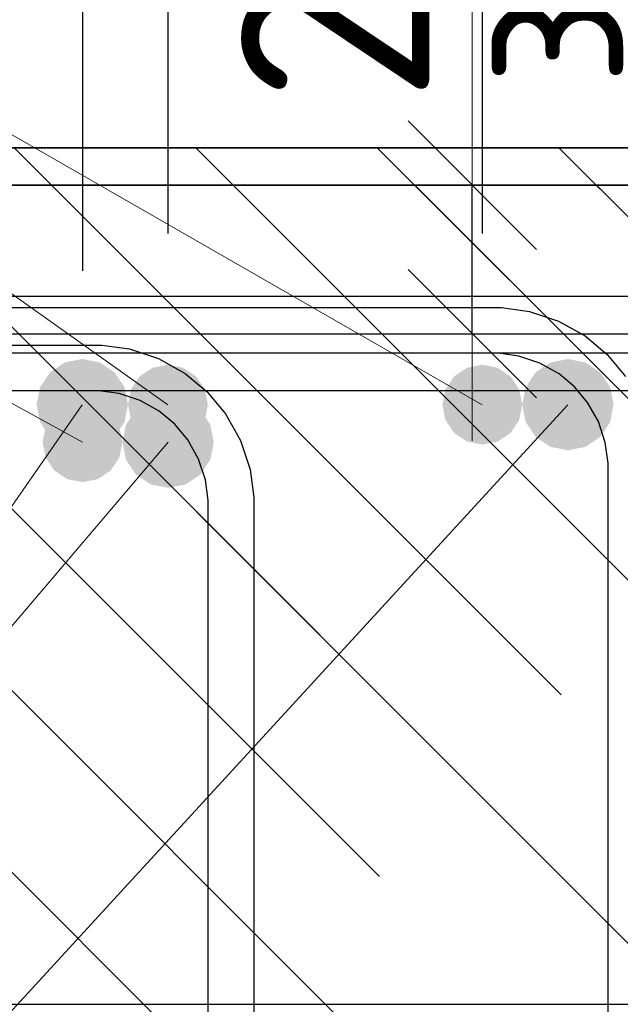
# Model space of a CAD drawing. Header units: metres. Extents: x -38 to 93, y -15 to 21.
# Tile 224 of 256: x 72.315 to 72.42, y 5.463 to 5.635. Entities that reach past the tile are written whole.
import ezdxf

# ---------------------------------------------------------------- set-up
doc = ezdxf.new("R2010")
doc.units = ezdxf.units.M
doc.header["$PDMODE"] = 65
for name, color, linetype, lineweight in [('XR$3$Арм. стержнями верхней зоны', 180, 'Continuous', 35), ('XR$3$Арм. стержнями нижней зоны', 180, 'Continuous', 35), ('XR$3$Арм.стержн. Арматура края', 96, 'Continuous', 35), ('XR$3$Арм.стержн. Доп. арматура', 180, 'Continuous', 35), ('XR$3$Арм.стержн. Хомут', 240, 'Continuous', 35), ('XR$3$Арм.стержн.горизонт. 1', 180, 'Continuous', 35), ('XR$3$Размерная линия (1)', 7, 'Continuous', 13), ('XR$5$Арм. стержнями верхней зоны', 180, 'Continuous', 35), ('XR$5$Арм.стержн. Арматура края', 96, 'Continuous', 35), ('XR$5$Арм.стержн. Доп. арматура', 180, 'Continuous', 35), ('XR$5$Арм.стержн. Хомут', 240, 'Continuous', 35), ('XR$5$Арм.стержн.горизонт. 1', 180, 'Continuous', 35), ('XR$5$Размерная линия (1)', 7, 'Continuous', 13), ('XR$5$Размерная линия_ общее', 7, 'Continuous', 13)]:
    doc.layers.add(name, color=color, linetype=linetype, lineweight=lineweight)
doc.styles.add('ISOCPEUR', font='txt')
doc.dimstyles.new('DIMSTYLE_10', dxfattribs={"dimtxt": 0.033, "dimasz": 0.0375, "dimexe": 0, "dimexo": 0, "dimgap": 0.0165, "dimtad": 2, "dimdec": 0, "dimlfac": 1000, "dimrnd": 1, "dimzin": 12, "dimdsep": 46, "dimtxsty": 'ISOCPEUR', "dimblk1": 'ALL_ML_STRICH', "dimblk2": 'ALL_ML_STRICH', "dimsah": 1, "dimcen": 0, "dimclrd": 7, "dimclre": 256, "dimclrt": 7, "dimadec": 0, "dimazin": 0, "dimtfac": 1, "dimtdec": 0, "dimtix": 1, "dimtmove": 2, "dimatfit": 3, "dimfxl": 0, "dimtvp": 1.2, "dimtzin": 0, "dimlwd": 0, "dimlwe": -3, "dimarcsym": 0})
doc.dimstyles.new('DIMSTYLE_18', dxfattribs={"dimtxt": 0.03, "dimasz": 0.03, "dimexe": 0, "dimexo": 0, "dimgap": 0.015, "dimtad": 2, "dimdec": 0, "dimlfac": 1000, "dimrnd": 5, "dimzin": 12, "dimdsep": 46, "dimtxsty": 'ISOCPEUR', "dimblk1": 'ALL_ML_STRICH', "dimblk2": 'ALL_ML_STRICH', "dimsah": 1, "dimcen": 0, "dimclrd": 7, "dimclre": 256, "dimclrt": 7, "dimadec": 0, "dimazin": 0, "dimtfac": 1, "dimtdec": 0, "dimtix": 1, "dimtmove": 2, "dimatfit": 3, "dimfxl": 0, "dimtvp": 1.2, "dimtzin": 0, "dimlwd": 0, "dimlwe": -3, "dimarcsym": 0})
doc.dimstyles.new('DIMSTYLE_19', dxfattribs={"dimtxt": 0.03, "dimasz": 0.03, "dimexe": 0, "dimexo": 0, "dimgap": 0.015, "dimtad": 2, "dimdec": 0, "dimlfac": 1000, "dimrnd": 5, "dimzin": 12, "dimdsep": 46, "dimtxsty": 'ISOCPEUR', "dimblk1": 'ALL_ML_STRICH', "dimblk2": 'ALL_ML_STRICH', "dimsah": 1, "dimcen": 0, "dimclrd": 7, "dimclre": 256, "dimclrt": 7, "dimadec": 0, "dimazin": 0, "dimtfac": 1, "dimtdec": 0, "dimtix": 1, "dimtmove": 2, "dimatfit": 3, "dimfxl": 0, "dimtzin": 0, "dimlwd": 0, "dimlwe": -3, "dimarcsym": 0})
pattern_1 = [(135, (0, 0), (-0.031819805, -0.031819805), [0.4, -0.05, 0, -0.05]), (135, (-0.01591, -0.01591), (-0.031819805, -0.031819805), [0.8, -0.1, 0.1, -0.1])]

# ---------------------------------------------------------------- blocks, each defined once
blk = doc.blocks.new('ALL_ML_STRICH')
at = {"color": 0, "linetype": 'ByBlock', "lineweight": -2}
for p, q in [((0, -0.5), (0, 0.5)), ((-0.3, -0.3), (0.3, 0.3)), ((-1, 0), (0.5, 0))]:
    blk.add_line(p, q, dxfattribs=at)
blk = doc.blocks.new('*D83')
at = {"layer": 'DEFPOINTS', "color": 7, "linetype": 'Continuous', "lineweight": 13, "transparency": 33554687}
for p in [(72.25578, 5.70012), (72.25578, 5.57805), (72.3407, 5.57805)]:
    blk.add_point(p, dxfattribs=at)
at = {"layer": 'XR$3$Размерная линия (1)', "color": 9, "linetype": 'Continuous', "lineweight": -2, "true_color": 0xc7c7c7, "transparency": 33554687}
for p, q in [((72.25578, 5.59805), (72.25578, 5.70012)), ((72.3407, 5.59805), (72.3407, 5.70012))]:
    blk.add_line(p, q, dxfattribs=at)
at = {"layer": 'XR$3$Размерная линия (1)', "color": 7, "linetype": 'Continuous', "lineweight": -2, "transparency": 33554687}
blk.add_line((72.25578, 5.70012), (72.3407, 5.70012), dxfattribs=at)
at = {"layer": 'XR$3$Размерная линия (1)', "color": 7, "linetype": 'Continuous', "lineweight": 13, "transparency": 33554687, "xscale": 0.03, "yscale": 0.03, "zscale": 0.03, "rotation": 180}
blk.add_blockref('ALL_ML_STRICH', (72.25578, 5.70012), dxfattribs=at)
at = {"layer": 'XR$3$Размерная линия (1)', "color": 7, "linetype": 'Continuous', "lineweight": 13, "transparency": 33554687, "xscale": 0.03, "yscale": 0.03, "zscale": 0.03}
blk.add_blockref('ALL_ML_STRICH', (72.3407, 5.70012), dxfattribs=at)
at = {"layer": 'XR$3$Размерная линия (1)', "color": 7, "linetype": 'Continuous', "lineweight": 13, "transparency": 33554687, "insert": (72.29974, 5.72262), "char_height": 0.03, "width": 0.06, "attachment_point": 5, "style": 'ISOCPEUR'}
blk.add_mtext('\\A1;{85}', dxfattribs=at)
blk = doc.blocks.new('*D84')
at = {"layer": 'DEFPOINTS', "color": 7, "linetype": 'Continuous', "lineweight": 13, "transparency": 33554687}
for p in [(72.3407, 5.70012), (72.3407, 5.57805), (72.39578, 5.57805)]:
    blk.add_point(p, dxfattribs=at)
at = {"layer": 'XR$3$Размерная линия (1)', "color": 9, "linetype": 'Continuous', "lineweight": -2, "true_color": 0xc7c7c7, "transparency": 33554687}
for p, q in [((72.3407, 5.59805), (72.3407, 5.70012)), ((72.39578, 5.59805), (72.39578, 5.70012))]:
    blk.add_line(p, q, dxfattribs=at)
at = {"layer": 'XR$3$Размерная линия (1)', "color": 7, "linetype": 'Continuous', "lineweight": -2, "transparency": 33554687}
blk.add_line((72.3407, 5.70012), (72.39578, 5.70012), dxfattribs=at)
at = {"layer": 'XR$3$Размерная линия (1)', "color": 7, "linetype": 'Continuous', "lineweight": 13, "transparency": 33554687, "xscale": 0.03, "yscale": 0.03, "zscale": 0.03, "rotation": 180}
blk.add_blockref('ALL_ML_STRICH', (72.3407, 5.70012), dxfattribs=at)
at = {"layer": 'XR$3$Размерная линия (1)', "color": 7, "linetype": 'Continuous', "lineweight": 13, "transparency": 33554687, "xscale": 0.03, "yscale": 0.03, "zscale": 0.03}
blk.add_blockref('ALL_ML_STRICH', (72.39578, 5.70012), dxfattribs=at)
at = {"layer": 'XR$3$Размерная линия (1)', "color": 7, "linetype": 'Continuous', "lineweight": 13, "transparency": 33554687, "insert": (72.4343, 5.72333), "char_height": 0.03, "width": 0.06, "attachment_point": 5, "style": 'ISOCPEUR'}
blk.add_mtext('\\A1;{55}', dxfattribs=at)
blk = doc.blocks.new('*D523')
at = {"layer": 'DEFPOINTS', "color": 7, "linetype": 'Continuous', "lineweight": 13, "transparency": 33554687}
for p in [(72.27066, 5.69355), (72.27066, 5.57148), (72.32574, 5.57148)]:
    blk.add_point(p, dxfattribs=at)
at = {"layer": 'XR$5$Размерная линия (1)', "color": 9, "linetype": 'Continuous', "lineweight": -2, "true_color": 0xc7c7c7, "transparency": 33554687}
for p, q in [((72.27066, 5.59148), (72.27066, 5.69355)), ((72.32574, 5.59148), (72.32574, 5.69355))]:
    blk.add_line(p, q, dxfattribs=at)
at = {"layer": 'XR$5$Размерная линия (1)', "color": 7, "linetype": 'Continuous', "lineweight": -2, "transparency": 33554687}
blk.add_line((72.27066, 5.69355), (72.32574, 5.69355), dxfattribs=at)
at = {"layer": 'XR$5$Размерная линия (1)', "color": 7, "linetype": 'Continuous', "lineweight": 13, "transparency": 33554687, "xscale": 0.03, "yscale": 0.03, "zscale": 0.03, "rotation": 180}
blk.add_blockref('ALL_ML_STRICH', (72.27066, 5.69355), dxfattribs=at)
at = {"layer": 'XR$5$Размерная линия (1)', "color": 7, "linetype": 'Continuous', "lineweight": 13, "transparency": 33554687, "xscale": 0.03, "yscale": 0.03, "zscale": 0.03}
blk.add_blockref('ALL_ML_STRICH', (72.32574, 5.69355), dxfattribs=at)
at = {"layer": 'XR$5$Размерная линия (1)', "color": 7, "linetype": 'Continuous', "lineweight": 13, "transparency": 33554687, "insert": (72.36426, 5.71675), "char_height": 0.03, "width": 0.06, "attachment_point": 5, "style": 'ISOCPEUR'}
blk.add_mtext('\\A1;{55}', dxfattribs=at)
blk = doc.blocks.new('*D628')
at = {"layer": 'DEFPOINTS', "color": 7, "linetype": 'Continuous', "lineweight": 13, "transparency": 33554687}
for p in [(72.35399, 5.60648), (72.35399, 5.58048), (72.39398, 5.58048)]:
    blk.add_point(p, dxfattribs=at)
at = {"layer": 'XR$5$Размерная линия_ общее', "color": 253, "linetype": 'Continuous', "lineweight": -2, "true_color": 0xa0a0a0, "transparency": 33554687}
for p, q in [((72.37399, 5.60648), (72.39398, 5.60648)), ((72.37399, 5.58048), (72.39398, 5.58048))]:
    blk.add_line(p, q, dxfattribs=at)
at = {"layer": 'XR$5$Размерная линия_ общее', "color": 7, "linetype": 'Continuous', "lineweight": -2, "transparency": 33554687}
blk.add_line((72.39398, 5.58048), (72.39398, 5.60648), dxfattribs=at)
at = {"layer": 'XR$5$Размерная линия_ общее', "color": 7, "linetype": 'Continuous', "lineweight": 13, "transparency": 33554687, "xscale": 0.0375, "yscale": 0.0375, "zscale": 0.0375}
for p, rotation in [((72.39398, 5.60648), 90), ((72.39398, 5.58048), 270)]:
    blk.add_blockref('ALL_ML_STRICH', p, dxfattribs=dict(at, rotation=rotation))
at = {"layer": 'XR$5$Размерная линия_ общее', "color": 7, "linetype": 'Continuous', "lineweight": 13, "transparency": 33554687, "insert": (72.39351, 5.62384), "char_height": 0.027, "width": 0.00135, "attachment_point": 1, "rotation": 90, "line_spacing_factor": 0.60241, "style": 'ISOCPEUR'}
blk.add_mtext('з.с.', dxfattribs=at)
at = {"layer": 'XR$5$Размерная линия_ общее', "color": 7, "linetype": 'Continuous', "lineweight": 13, "transparency": 33554687, "insert": (72.36998, 5.64421), "char_height": 0.033, "width": 0.066, "attachment_point": 5, "rotation": 90, "style": 'ISOCPEUR'}
blk.add_mtext('\\A1;{26}', dxfattribs=at)

msp = doc.modelspace()

# ---------------------------------------------------------------- hatches: boundary and pattern name
at = {"linetype": 'Continuous', "lineweight": 13, "transparency": 33554687}
h = msp.add_hatch(dxfattribs=at)
h.set_pattern_fill('__________540', scale=0.015, style=0, pattern_type=2)
h.set_pattern_definition(pattern_1)
h.paths.add_polyline_path([(72.20078, 5.61305), (72.20078, 5.41305), (72.63295, 5.41305), (72.63295, 5.61305)], flags=0)
at = {"linetype": 'Continuous', "lineweight": 25, "transparency": 33554687}
h = msp.add_hatch(dxfattribs=at)
h.set_pattern_fill('__________540', scale=0.015, style=0, pattern_type=2)
h.set_pattern_definition(pattern_1)
h.paths.add_polyline_path([(72.38074, 5.60648), (72.13074, 5.60648), (72.13074, 5.30648), (72.38074, 5.30648)], flags=0)
at = {"linetype": 'Continuous', "lineweight": 13, "transparency": 33554687}
h = msp.add_hatch(dxfattribs=at)
h.set_pattern_fill('__________540', scale=0.015, style=0, pattern_type=2)
h.set_pattern_definition(pattern_1)
h.paths.add_polyline_path([(72.38074, 5.60648), (72.38074, 5.40648), (72.56291, 5.40648), (72.56291, 5.60648)], flags=0)
at = {"layer": 'XR$3$Арм.стержн. Доп. арматура', "linetype": 'Continuous', "lineweight": 50, "transparency": 33554687}
for points in [[(72.34766, 5.56805), (72.34713, 5.57073), (72.34561, 5.573), (72.34334, 5.57452), (72.34066, 5.57505), (72.33799, 5.57452), (72.33571, 5.573), (72.3342, 5.57073), (72.33366, 5.56805), (72.3342, 5.56538), (72.33571, 5.5631), (72.33799, 5.56159), (72.34066, 5.56105), (72.34334, 5.56159), (72.34561, 5.5631), (72.34713, 5.56538)], [(72.40274, 5.56805), (72.40221, 5.57073), (72.40069, 5.573), (72.39842, 5.57452), (72.39574, 5.57505), (72.39306, 5.57452), (72.39079, 5.573), (72.38927, 5.57073), (72.38874, 5.56805), (72.38927, 5.56538), (72.39079, 5.5631), (72.39306, 5.56159), (72.39574, 5.56105), (72.39842, 5.56159), (72.40069, 5.5631), (72.40221, 5.56538)]]:
    msp.add_hatch(color=7, dxfattribs=at).paths.add_polyline_path(points)
at = {"layer": 'XR$3$Арм.стержн.горизонт. 1', "linetype": 'Continuous', "lineweight": 50, "transparency": 33554687}
for points in [[(72.33366, 5.56805), (72.33306, 5.57112), (72.33132, 5.57371), (72.32873, 5.57545), (72.32566, 5.57605), (72.3226, 5.57545), (72.32001, 5.57371), (72.31827, 5.57112), (72.31766, 5.56805), (72.31827, 5.56499), (72.32001, 5.5624), (72.3226, 5.56066), (72.32566, 5.56005), (72.32873, 5.56066), (72.33132, 5.5624), (72.33306, 5.56499)], [(72.41874, 5.56805), (72.41813, 5.57112), (72.4164, 5.57371), (72.4138, 5.57545), (72.41074, 5.57605), (72.40768, 5.57545), (72.40508, 5.57371), (72.40335, 5.57112), (72.40274, 5.56805), (72.40335, 5.56499), (72.40508, 5.5624), (72.40768, 5.56066), (72.41074, 5.56005), (72.4138, 5.56066), (72.4164, 5.5624), (72.41813, 5.56499)]]:
    msp.add_hatch(color=7, dxfattribs=at).paths.add_polyline_path(points)
at = {"layer": 'XR$5$Арм.стержн. Доп. арматура', "linetype": 'Continuous', "lineweight": 50, "transparency": 33554687}
msp.add_hatch(color=7, dxfattribs=at).paths.add_polyline_path([(72.3327, 5.56148), (72.33217, 5.56416), (72.33065, 5.56643), (72.32838, 5.56795), (72.3257, 5.56848), (72.32302, 5.56795), (72.32075, 5.56643), (72.31923, 5.56416), (72.3187, 5.56148), (72.31923, 5.5588), (72.32075, 5.55653), (72.32302, 5.55501), (72.3257, 5.55448), (72.32838, 5.55501), (72.33065, 5.55653), (72.33217, 5.5588)])
at = {"layer": 'XR$5$Арм.стержн.горизонт. 1', "linetype": 'Continuous', "lineweight": 50, "transparency": 33554687}
msp.add_hatch(color=7, dxfattribs=at).paths.add_polyline_path([(72.3487, 5.56148), (72.34809, 5.56454), (72.34636, 5.56714), (72.34376, 5.56887), (72.3407, 5.56948), (72.33764, 5.56887), (72.33504, 5.56714), (72.33331, 5.56454), (72.3327, 5.56148), (72.33331, 5.55842), (72.33504, 5.55582), (72.33764, 5.55409), (72.3407, 5.55348), (72.34376, 5.55409), (72.34636, 5.55582), (72.34809, 5.55842)])

# ---------------------------------------------------------------- linework, layer by layer
at = {"color": 7, "linetype": 'Continuous', "lineweight": 13, "transparency": 33554687}
msp.add_line((72.39398, 5.60648), (72.39398, 5.66648), dxfattribs=at)
at = {"color": 7, "linetype": 'Continuous', "lineweight": 35, "transparency": 33554687}
for p, q in [((72.63295, 5.61305), (72.20078, 5.61305)), ((72.38074, 5.60648), (72.13074, 5.60648)), ((72.56291, 5.60648), (72.38074, 5.60648))]:
    msp.add_line(p, q, dxfattribs=at)
at = {"layer": 'XR$3$Арм. стержнями верхней зоны', "color": 4, "linetype": 'Continuous', "lineweight": 25, "transparency": 33554687}
msp.add_lwpolyline([(72.22578, 5.58705), (72.63795, 5.58705), (72.63795, 5.57705), (72.22578, 5.57705), (72.22578, 5.58705)], dxfattribs=at)
at = {"layer": 'XR$3$Арм. стержнями нижней зоны', "color": 4, "linetype": 'Continuous', "lineweight": 25, "transparency": 33554687}
msp.add_lwpolyline([(72.22578, 5.46305), (72.63795, 5.46305), (72.63795, 5.45305), (72.22578, 5.45305), (72.22578, 5.46305)], dxfattribs=at)
at = {"layer": 'XR$3$Арм.стержн. Арматура края', "color": 4, "linetype": 'Continuous', "lineweight": 25, "transparency": 33554687}
for points in [[(72.63795, 5.45305), (72.25434, 5.45305), (72.24913, 5.45378), (72.24369, 5.45557), (72.23868, 5.45838), (72.23455, 5.46183), (72.2311, 5.46595), (72.2283, 5.47096), (72.2265, 5.4764), (72.22578, 5.48162), (72.22578, 5.55849), (72.2265, 5.56371), (72.2283, 5.56914), (72.2311, 5.57415), (72.23455, 5.57828), (72.23868, 5.58173), (72.24369, 5.58454), (72.24913, 5.58633), (72.25434, 5.58705), (72.63795, 5.58705)], [(72.63795, 5.57705), (72.25504, 5.57705), (72.2514, 5.57655), (72.24773, 5.57534), (72.24438, 5.57346), (72.24165, 5.57118), (72.23937, 5.56846), (72.23749, 5.5651), (72.23628, 5.56143), (72.23578, 5.5578), (72.23578, 5.48231), (72.23628, 5.47868), (72.23749, 5.47501), (72.23937, 5.47165), (72.24165, 5.46893), (72.24438, 5.46665), (72.24773, 5.46477), (72.2514, 5.46356), (72.25504, 5.46305), (72.63795, 5.46305)]]:
    msp.add_lwpolyline(points, dxfattribs=at)
at = {"layer": 'XR$3$Арм.стержн. Доп. арматура', "color": 7, "linetype": 'Continuous', "lineweight": 13, "transparency": 33554687}
for q in [(72.34066, 5.56805), (72.39574, 5.56805)]:
    msp.add_line((72.10947, 5.73212), q, dxfattribs=at)
at = {"layer": 'XR$3$Арм.стержн. Хомут', "color": 40, "linetype": 'Continuous', "lineweight": 25, "transparency": 33554687}
for points in [[(72.22574, 5.36091), (72.22574, 5.55838), (72.22642, 5.56326), (72.22809, 5.56834), (72.23071, 5.57301), (72.23393, 5.57686), (72.23778, 5.58008), (72.24246, 5.5827), (72.24754, 5.58438), (72.25242, 5.58505), (72.3991, 5.58505), (72.40398, 5.58438), (72.40906, 5.5827), (72.41374, 5.58008), (72.41759, 5.57686), (72.42081, 5.57301)], [(72.22574, 5.36091), (72.22574, 5.55838), (72.22642, 5.56326), (72.22809, 5.56834), (72.23071, 5.57301), (72.23393, 5.57686), (72.23778, 5.58008), (72.24246, 5.5827), (72.24754, 5.58438), (72.25242, 5.58505), (72.3991, 5.58505), (72.40398, 5.58438), (72.40906, 5.5827), (72.41374, 5.58008), (72.41759, 5.57686), (72.42081, 5.57301)], [(72.41778, 5.36529), (72.41778, 5.55782), (72.41728, 5.56144), (72.41607, 5.5651), (72.41419, 5.56846), (72.41191, 5.57118), (72.40918, 5.57347), (72.40583, 5.57534), (72.40216, 5.57655), (72.39855, 5.57705), (72.25297, 5.57705), (72.24936, 5.57655), (72.24569, 5.57534), (72.24234, 5.57347), (72.23961, 5.57118), (72.23733, 5.56846), (72.23545, 5.5651), (72.23424, 5.56144), (72.23374, 5.55782), (72.23374, 5.36146)], [(72.41778, 5.36529), (72.41778, 5.55782), (72.41728, 5.56144), (72.41607, 5.5651), (72.41419, 5.56846), (72.41191, 5.57118), (72.40918, 5.57347), (72.40583, 5.57534), (72.40216, 5.57655), (72.39855, 5.57705), (72.25297, 5.57705), (72.24936, 5.57655), (72.24569, 5.57534), (72.24234, 5.57347), (72.23961, 5.57118), (72.23733, 5.56846), (72.23545, 5.5651), (72.23424, 5.56144), (72.23374, 5.55782), (72.23374, 5.36146)]]:
    msp.add_lwpolyline(points, dxfattribs=at)
at = {"layer": 'XR$3$Арм.стержн.горизонт. 1', "color": 7, "linetype": 'Continuous', "lineweight": 13, "transparency": 33554687}
for q in [(72.41074, 5.56805), (72.32566, 5.56805)]:
    msp.add_line((72.05819, 5.18415), q, dxfattribs=at)
at = {"layer": 'XR$5$Арм. стержнями верхней зоны', "color": 4, "linetype": 'Continuous', "lineweight": 25, "transparency": 33554687}
msp.add_lwpolyline([(72.15574, 5.58048), (72.56791, 5.58048), (72.56791, 5.57048), (72.15574, 5.57048), (72.15574, 5.58048)], dxfattribs=at)
at = {"layer": 'XR$5$Арм.стержн. Арматура края', "color": 4, "linetype": 'Continuous', "lineweight": 25, "transparency": 33554687}
for points in [[(72.56791, 5.44648), (72.1843, 5.44648), (72.17909, 5.44721), (72.17365, 5.449), (72.16864, 5.45181), (72.16451, 5.45525), (72.16106, 5.45938), (72.15826, 5.46439), (72.15646, 5.46983), (72.15574, 5.47505), (72.15574, 5.55192), (72.15646, 5.55713), (72.15826, 5.56257), (72.16106, 5.56758), (72.16451, 5.57171), (72.16864, 5.57516), (72.17365, 5.57796), (72.17909, 5.57976), (72.1843, 5.58048), (72.56791, 5.58048)], [(72.56791, 5.57048), (72.185, 5.57048), (72.18136, 5.56998), (72.17769, 5.56877), (72.17434, 5.56689), (72.17161, 5.56461), (72.16933, 5.56188), (72.16745, 5.55853), (72.16624, 5.55486), (72.16574, 5.55122), (72.16574, 5.47574), (72.16624, 5.4721), (72.16745, 5.46844), (72.16933, 5.46508), (72.17161, 5.46235), (72.17434, 5.46008), (72.17769, 5.4582), (72.18136, 5.45699), (72.185, 5.45648), (72.56791, 5.45648)]]:
    msp.add_lwpolyline(points, dxfattribs=at)
at = {"layer": 'XR$5$Арм.стержн. Доп. арматура', "color": 7, "linetype": 'Continuous', "lineweight": 13, "transparency": 33554687}
msp.add_line((72.06441, 5.70493), (72.3257, 5.56148), dxfattribs=at)
at = {"layer": 'XR$5$Арм.стержн. Хомут', "color": 40, "linetype": 'Continuous', "lineweight": 25, "transparency": 33554687}
for points in [[(72.1557, 5.35433), (72.1557, 5.5518), (72.15638, 5.55668), (72.15805, 5.56176), (72.16067, 5.56644), (72.16389, 5.57029), (72.16774, 5.57351), (72.17242, 5.57613), (72.1775, 5.5778), (72.18238, 5.57848), (72.32906, 5.57848), (72.33394, 5.5778), (72.33902, 5.57613), (72.3437, 5.57351), (72.34755, 5.57029), (72.35077, 5.56644), (72.35339, 5.56176), (72.35506, 5.55668), (72.35574, 5.5518), (72.35574, 5.35816)], [(72.1557, 5.35433), (72.1557, 5.5518), (72.15638, 5.55668), (72.15805, 5.56176), (72.16067, 5.56644), (72.16389, 5.57029), (72.16774, 5.57351), (72.17242, 5.57613), (72.1775, 5.5778), (72.18238, 5.57848), (72.32906, 5.57848), (72.33394, 5.5778), (72.33902, 5.57613), (72.3437, 5.57351), (72.34755, 5.57029), (72.35077, 5.56644), (72.35339, 5.56176), (72.35506, 5.55668), (72.35574, 5.5518), (72.35574, 5.35816)], [(72.34774, 5.35871), (72.34774, 5.55125), (72.34724, 5.55487), (72.34603, 5.55853), (72.34415, 5.56188), (72.34187, 5.56461), (72.33914, 5.56689), (72.33579, 5.56877), (72.33212, 5.56998), (72.32851, 5.57048), (72.18293, 5.57048), (72.17932, 5.56998), (72.17565, 5.56877), (72.1723, 5.56689), (72.16957, 5.56461), (72.16729, 5.56188), (72.16541, 5.55853), (72.1642, 5.55487), (72.1637, 5.55125), (72.1637, 5.35489)], [(72.34774, 5.35871), (72.34774, 5.55125), (72.34724, 5.55487), (72.34603, 5.55853), (72.34415, 5.56188), (72.34187, 5.56461), (72.33914, 5.56689), (72.33579, 5.56877), (72.33212, 5.56998), (72.32851, 5.57048), (72.18293, 5.57048), (72.17932, 5.56998), (72.17565, 5.56877), (72.1723, 5.56689), (72.16957, 5.56461), (72.16729, 5.56188), (72.16541, 5.55853), (72.1642, 5.55487), (72.1637, 5.55125), (72.1637, 5.35489)]]:
    msp.add_lwpolyline(points, dxfattribs=at)
at = {"layer": 'XR$5$Арм.стержн.горизонт. 1', "color": 7, "linetype": 'Continuous', "lineweight": 13, "transparency": 33554687}
msp.add_line((72.02729, 5.19353), (72.3407, 5.56148), dxfattribs=at)

# ---------------------------------------------------------------- dimensions: what is measured, and where the dimension line sits
at = {"layer": 'XR$3$Размерная линия (1)', "color": 7, "linetype": 'Continuous', "lineweight": 13, "transparency": 33554687}
for base, p1, p2, dimstyle, picture, middle in [((72.39578, 5.70012), (72.3407, 5.59805), (72.39578, 5.59805), 'DIMSTYLE_18', '*D84', (72.4343, 5.72333)), ((72.3407, 5.70012), (72.25578, 5.59805), (72.3407, 5.59805), 'DIMSTYLE_19', '*D83', (72.29974, 5.72262))]:
    dim = msp.add_linear_dim(base=base, p1=p1, p2=p2, dimstyle=dimstyle, override={"dimpost": '<>', "dimclrd": 7, "dimclre": 9, "dimclrt": 7, "dimlwd": 0, "dimlwe": 65533}, dxfattribs=at)
    dim.commit()
    dim.dimension.update_dxf_attribs({"geometry": picture, "text_midpoint": middle, "dimtype": 160})
at = {"layer": 'XR$5$Размерная линия (1)', "color": 7, "linetype": 'Continuous', "lineweight": 13, "transparency": 33554687}
dim = msp.add_linear_dim(base=(72.32574, 5.69355), p1=(72.27066, 5.59148), p2=(72.32574, 5.59148), dimstyle='DIMSTYLE_18', override={"dimpost": '<>', "dimclrd": 7, "dimclre": 9, "dimclrt": 7, "dimlwd": 0, "dimlwe": 65533}, dxfattribs=at)
dim.commit()
dim.dimension.update_dxf_attribs({"geometry": '*D523', "text_midpoint": (72.36426, 5.71675), "dimtype": 160})
at = {"layer": 'XR$5$Размерная линия_ общее', "color": 7, "linetype": 'Continuous', "lineweight": 13, "transparency": 33554687}
dim = msp.add_linear_dim(base=(72.39398, 5.60648), p1=(72.37399, 5.58048), p2=(72.37399, 5.60648), angle=90, text='<>\\Xз.с.', dimstyle='DIMSTYLE_10', override={"dimpost": '<>', "dimclrd": 7, "dimclre": 253, "dimclrt": 7, "dimlwd": 0, "dimlwe": 65533}, dxfattribs=at)
dim.commit()
dim.dimension.update_dxf_attribs({"geometry": '*D628', "text_midpoint": (72.36998, 5.64421), "dimtype": 160})

doc.saveas('drawing.dxf')
